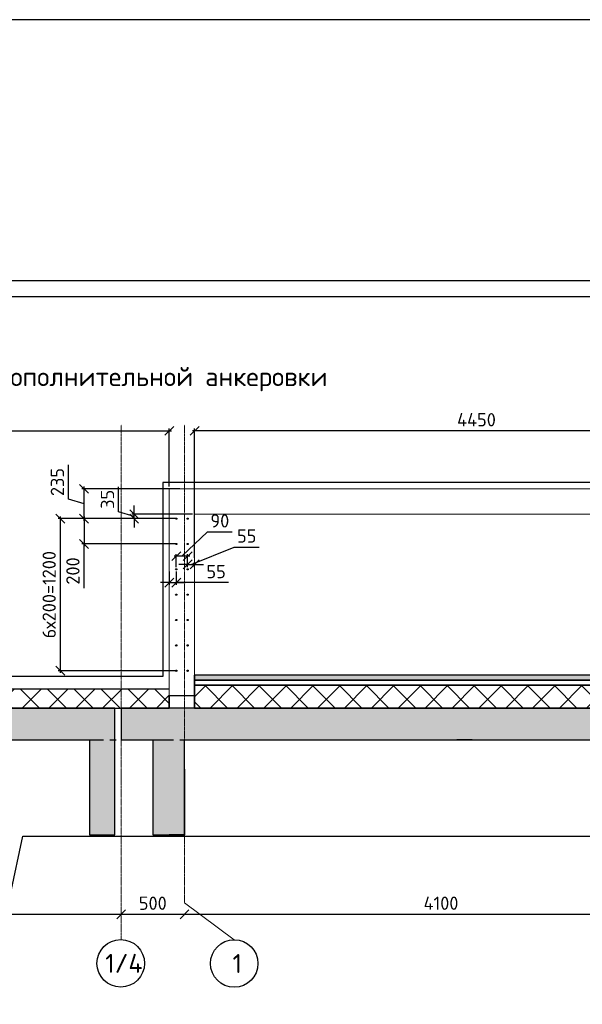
# Model space of a CAD drawing. Header units: millimetres. Extents: x 125896 to 2572636, y -120305 to 130347.
# Tile 129 of 256: x 337050 to 345932, y 114809 to 130347. Entities that reach past the tile are written whole.
import ezdxf

# ---------------------------------------------------------------- set-up
doc = ezdxf.new("R2010")
doc.units = ezdxf.units.MM
for name, pattern in [('______5', [1100, 800, -100, 100, -100]), ('CENTER', [2, 1.25, -0.25, 0.25, -0.25]), ('CENTER2', [28.575, 19.05, -3.175, 3.175, -3.175]), ('DASHED', [7, 5, -2, 0])]:
    doc.linetypes.add(name, pattern=pattern)
for name, color, linetype, lineweight in [('0 Фундамент', 5, 'Continuous', 30), ('Арматура', 152, 'Continuous', 40), ('Навесной фасад', 7, 'Continuous', 25), ('ОСИ', 7, 'CENTER', 15), ('Столовая Двери и окна', 7, 'Continuous', 15), ('ТЕКСТ', 7, 'Continuous', 15)]:
    doc.layers.add(name, color=color, linetype=linetype, lineweight=lineweight)
for name, color, linetype in [('11', 7, 'Continuous'), ('СПДС_Оси', 7, 'Continuous'), ('Столовая - обозначения', 7, 'Continuous')]:
    doc.layers.add(name, color=color, linetype=linetype)
doc.layers.add('Стена_ бетон не несущ.', color=7, linetype='Continuous', lineweight=35, true_color=0xb4b496)
doc.layers.add('Стена_ бетон несущ.', color=7, linetype='Continuous', lineweight=70, true_color=0xb4b496)
doc.styles.get("Standard").update_dxf_attribs({"font": 'isocpeur.ttf'})
doc.dimstyles.new('Осевые', dxfattribs={"dimscale": 0.7, "dimtxt": 450, "dimasz": 400, "dimexe": 100, "dimexo": 100, "dimgap": 100, "dimtad": 1, "dimdec": 0, "dimzin": 0, "dimdsep": 46, "dimtxsty": 'Standard', "dimblk": 'OBLIQUE', "dimcen": 9, "dimdle": 100, "dimazin": 0, "dimtm": 1e-09, "dimtfac": 1, "dimtdec": 0, "dimtofl": 0, "dimtmove": 0, "dimatfit": 3, "dimfxl": 1, "dimtolj": 1, "dimtzin": 0, "dimarcsym": 0})
pattern_1 = [(45, (330224.23, 126197), (-212.132, 212.132), []), (135, (330224.23, 126197), (-212.132, -212.132), [])]

# ---------------------------------------------------------------- blocks, each defined once
blk = doc.blocks.new('_OBLIQUE')
at = {"color": 0, "linetype": 'ByBlock'}
blk.add_line((-0.5, -0.5), (0.5, 0.5), dxfattribs=at)
blk = doc.blocks.new('*D79')
at = {"layer": 'Defpoints', "color": 0, "linetype": 'ByBlock', "lineweight": 20, "ltscale": 13, "transparency": 16777216}
for p in [(331452, 116229), (338651, 116229), (338651, 116229)]:
    blk.add_point(p, dxfattribs=at)
at = {"layer": 'ОСИ', "color": 0, "linetype": 'ByBlock', "lineweight": -2, "ltscale": 13, "transparency": 16777216}
blk.add_line((331417, 116229), (338686, 116229), dxfattribs=at)
at = {"layer": 'ОСИ', "color": 0, "linetype": 'ByBlock', "lineweight": -2, "ltscale": 13, "transparency": 16777216, "xscale": 140, "yscale": 140, "zscale": 140, "rotation": 180}
blk.add_blockref('_OBLIQUE', (331452, 116229), dxfattribs=at)
at = {"layer": 'ОСИ', "color": 0, "linetype": 'ByBlock', "lineweight": -2, "ltscale": 13, "transparency": 16777216, "xscale": 140, "yscale": 140, "zscale": 140}
blk.add_blockref('_OBLIQUE', (338651, 116229), dxfattribs=at)
at = {"layer": 'ОСИ', "color": 0, "linetype": 'ByBlock', "ltscale": 13, "transparency": 16777216, "insert": (335001, 116404), "char_height": 210, "width": 583.33, "attachment_point": 5}
blk.add_mtext('\\A1;3600', dxfattribs=at)
blk = doc.blocks.new('*D80')
at = {"layer": 'Defpoints', "color": 0, "linetype": 'ByBlock', "lineweight": 20, "ltscale": 13, "transparency": 16777216}
for p in [(338651, 116229), (339651, 116229), (339651, 116229)]:
    blk.add_point(p, dxfattribs=at)
at = {"layer": 'ОСИ', "color": 0, "linetype": 'ByBlock', "lineweight": -2, "ltscale": 13, "transparency": 16777216}
blk.add_line((338616, 116229), (339686, 116229), dxfattribs=at)
at = {"layer": 'ОСИ', "color": 0, "linetype": 'ByBlock', "lineweight": -2, "ltscale": 13, "transparency": 16777216, "xscale": 140, "yscale": 140, "zscale": 140, "rotation": 180}
blk.add_blockref('_OBLIQUE', (338651, 116229), dxfattribs=at)
at = {"layer": 'ОСИ', "color": 0, "linetype": 'ByBlock', "lineweight": -2, "ltscale": 13, "transparency": 16777216, "xscale": 140, "yscale": 140, "zscale": 140}
blk.add_blockref('_OBLIQUE', (339651, 116229), dxfattribs=at)
at = {"layer": 'ОСИ', "color": 0, "linetype": 'ByBlock', "ltscale": 13, "transparency": 16777216, "insert": (339151, 116404), "char_height": 210, "width": 437.5, "attachment_point": 5}
blk.add_mtext('\\A1;500', dxfattribs=at)
blk = doc.blocks.new('*D81')
at = {"layer": 'Defpoints', "color": 0, "linetype": 'ByBlock', "lineweight": 20, "ltscale": 13, "transparency": 16777216}
for p in [(339651, 116229), (347851, 116229), (347851, 116229)]:
    blk.add_point(p, dxfattribs=at)
at = {"layer": 'ОСИ', "color": 0, "linetype": 'ByBlock', "lineweight": -2, "ltscale": 13, "transparency": 16777216}
blk.add_line((339616, 116229), (347886, 116229), dxfattribs=at)
at = {"layer": 'ОСИ', "color": 0, "linetype": 'ByBlock', "lineweight": -2, "ltscale": 13, "transparency": 16777216, "xscale": 140, "yscale": 140, "zscale": 140, "rotation": 180}
blk.add_blockref('_OBLIQUE', (339651, 116229), dxfattribs=at)
at = {"layer": 'ОСИ', "color": 0, "linetype": 'ByBlock', "lineweight": -2, "ltscale": 13, "transparency": 16777216, "xscale": 140, "yscale": 140, "zscale": 140}
blk.add_blockref('_OBLIQUE', (347851, 116229), dxfattribs=at)
at = {"layer": 'ОСИ', "color": 0, "linetype": 'ByBlock', "ltscale": 13, "transparency": 16777216, "insert": (343701, 116404), "char_height": 210, "width": 583.33, "attachment_point": 5}
blk.add_mtext('\\A1;4100', dxfattribs=at)
blk = doc.blocks.new('Штамп')
at = {"layer": '11'}
blk.add_line((311470, 126228), (252070, 126228), dxfattribs=at)
at = {"layer": '11', "lineweight": 30}
blk.add_line((254210, 125978), (311220, 125978), dxfattribs=at)
blk = doc.blocks.new('*D98')
at = {"layer": 'Defpoints', "color": 0, "linetype": 'ByBlock', "lineweight": 20, "ltscale": 13, "transparency": 16777216}
for p in [(339811, 123859), (348711, 122232), (339811, 121821)]:
    blk.add_point(p, dxfattribs=at)
at = {"layer": 'ОСИ', "color": 0, "linetype": 'ByBlock', "lineweight": -2, "ltscale": 13, "transparency": 16777216}
for p, q in [((348746, 123859), (339776, 123859)), ((339811, 121856), (339811, 123894)), ((348711, 122267), (348711, 123894))]:
    blk.add_line(p, q, dxfattribs=at)
at = {"layer": 'ОСИ', "color": 0, "linetype": 'ByBlock', "lineweight": -2, "ltscale": 13, "transparency": 16777216, "xscale": 140, "yscale": 140, "zscale": 140, "rotation": 180}
blk.add_blockref('_OBLIQUE', (339811, 123859), dxfattribs=at)
at = {"layer": 'ОСИ', "color": 0, "linetype": 'ByBlock', "lineweight": -2, "ltscale": 13, "transparency": 16777216, "xscale": 140, "yscale": 140, "zscale": 140}
blk.add_blockref('_OBLIQUE', (348711, 123859), dxfattribs=at)
at = {"layer": 'ОСИ', "color": 0, "linetype": 'ByBlock', "ltscale": 13, "transparency": 16777216, "insert": (344261, 124034), "char_height": 210, "attachment_point": 5}
blk.add_mtext('\\A1;4450', dxfattribs=at)
blk = doc.blocks.new('*D238')
at = {"layer": 'Defpoints', "color": 0, "linetype": 'ByBlock', "lineweight": 20, "ltscale": 13, "transparency": 16777216}
for p in [(339411, 123859), (333351, 122943), (339411, 122943, -6200)]:
    blk.add_point(p, dxfattribs=at)
at = {"layer": 'ОСИ', "color": 0, "linetype": 'ByBlock', "lineweight": -2, "ltscale": 13, "transparency": 16777216}
for p, q in [((333316, 123859), (339446, 123859)), ((333351, 122978), (333351, 123894)), ((339411, 122978), (339411, 123894))]:
    blk.add_line(p, q, dxfattribs=at)
at = {"layer": 'ОСИ', "color": 0, "linetype": 'ByBlock', "lineweight": -2, "ltscale": 13, "transparency": 16777216, "xscale": 140, "yscale": 140, "zscale": 140, "rotation": 180}
blk.add_blockref('_OBLIQUE', (333351, 123859), dxfattribs=at)
at = {"layer": 'ОСИ', "color": 0, "linetype": 'ByBlock', "lineweight": -2, "ltscale": 13, "transparency": 16777216, "xscale": 140, "yscale": 140, "zscale": 140}
blk.add_blockref('_OBLIQUE', (339411, 123859), dxfattribs=at)
at = {"layer": 'ОСИ', "color": 0, "linetype": 'ByBlock', "ltscale": 13, "transparency": 16777216, "insert": (336381, 124034), "char_height": 210, "attachment_point": 5}
blk.add_mtext('\\A1;3030', dxfattribs=at)
blk = doc.blocks.new('*D245')
at = {"layer": 'Defpoints', "color": 0, "linetype": 'ByBlock', "lineweight": 20, "ltscale": 13, "transparency": 16777216}
for p in [(338065, 122943), (339611, 122943), (339561, 122473)]:
    blk.add_point(p, dxfattribs=at)
at = {"layer": 'ОСИ', "color": 0, "linetype": 'ByBlock', "lineweight": -2, "ltscale": 13, "transparency": 16777216}
for p, q in [((337820, 122782), (337820, 123321)), ((339576, 122943), (338030, 122943)), ((338065, 122438), (338065, 122978)), ((338065, 122708), (337820, 122782)), ((339526, 122473), (338030, 122473))]:
    blk.add_line(p, q, dxfattribs=at)
at = {"layer": 'ОСИ', "color": 0, "linetype": 'ByBlock', "lineweight": -2, "ltscale": 13, "transparency": 16777216, "xscale": 140, "yscale": 140, "zscale": 140}
for p, rotation in [((338065, 122943), 90), ((338065, 122473), 270)]:
    blk.add_blockref('_OBLIQUE', p, dxfattribs=dict(at, rotation=rotation))
at = {"layer": 'ОСИ', "color": 0, "linetype": 'ByBlock', "lineweight": 25, "ltscale": 13, "transparency": 16777216, "insert": (337645, 123051), "char_height": 210, "attachment_point": 5, "rotation": 90}
blk.add_mtext('\\A1;235', dxfattribs=at)
blk = doc.blocks.new('*D239')
at = {"layer": 'Defpoints', "color": 0, "linetype": 'ByBlock', "lineweight": 20, "ltscale": 13, "transparency": 16777216}
for p in [(339561, 122473), (338065, 122073), (339561, 122073)]:
    blk.add_point(p, dxfattribs=at)
at = {"layer": 'ОСИ', "color": 0, "linetype": 'ByBlock', "lineweight": -2, "ltscale": 13, "transparency": 16777216}
for p, q in [((339526, 122473), (338030, 122473)), ((338065, 122508), (338065, 122038)), ((339526, 122073), (338030, 122073)), ((338065, 121378), (338065, 122073))]:
    blk.add_line(p, q, dxfattribs=at)
at = {"layer": 'ОСИ', "color": 0, "linetype": 'ByBlock', "lineweight": -2, "ltscale": 13, "transparency": 16777216, "xscale": 140, "yscale": 140, "zscale": 140}
for p, rotation in [((338065, 122473), 90), ((338065, 122073), 270)]:
    blk.add_blockref('_OBLIQUE', p, dxfattribs=dict(at, rotation=rotation))
at = {"layer": 'ОСИ', "color": 0, "linetype": 'ByBlock', "ltscale": 13, "transparency": 16777216, "insert": (337890, 121647), "char_height": 210, "attachment_point": 5, "rotation": 90}
blk.add_mtext('\\A1;200', dxfattribs=at)
blk = doc.blocks.new('*D240')
at = {"layer": 'Defpoints', "color": 0, "linetype": 'ByBlock', "lineweight": 20, "ltscale": 13, "transparency": 16777216}
for p in [(339561, 122473), (337690, 120073), (339561, 120073)]:
    blk.add_point(p, dxfattribs=at)
at = {"layer": 'ОСИ', "color": 0, "linetype": 'ByBlock', "lineweight": -2, "ltscale": 13, "transparency": 16777216}
for p, q in [((339526, 122473), (337655, 122473)), ((337690, 122508), (337690, 120038)), ((339526, 120073), (337655, 120073))]:
    blk.add_line(p, q, dxfattribs=at)
at = {"layer": 'ОСИ', "color": 0, "linetype": 'ByBlock', "lineweight": -2, "ltscale": 13, "transparency": 16777216, "xscale": 140, "yscale": 140, "zscale": 140}
for p, rotation in [((337690, 122473), 90), ((337690, 120073), 270)]:
    blk.add_blockref('_OBLIQUE', p, dxfattribs=dict(at, rotation=rotation))
at = {"layer": 'ОСИ', "color": 0, "linetype": 'ByBlock', "ltscale": 13, "transparency": 16777216, "insert": (337515, 121273), "char_height": 210, "attachment_point": 5, "rotation": 90}
blk.add_mtext('\\A1;6х200=1200', dxfattribs=at)
blk = doc.blocks.new('*D241')
at = {"layer": 'Defpoints', "color": 0, "linetype": 'ByBlock', "lineweight": 20, "ltscale": 13, "transparency": 16777216}
for p in [(338856, 122543), (339561, 122473), (339811, 122543)]:
    blk.add_point(p, dxfattribs=at)
at = {"layer": 'ОСИ', "color": 0, "linetype": 'ByBlock', "lineweight": -2, "ltscale": 13, "transparency": 16777216}
for p, q in [((338611, 122582), (338611, 122974)), ((338856, 122543), (338856, 122683)), ((338856, 122508), (338611, 122582)), ((339776, 122543), (338821, 122543)), ((339526, 122473), (338821, 122473)), ((338856, 122473), (338856, 122543)), ((338856, 122473), (338856, 122333))]:
    blk.add_line(p, q, dxfattribs=at)
at = {"layer": 'ОСИ', "color": 0, "linetype": 'ByBlock', "lineweight": -2, "ltscale": 13, "transparency": 16777216, "xscale": 140, "yscale": 140, "zscale": 140}
for p, rotation in [((338856, 122543), 270), ((338856, 122473), 90)]:
    blk.add_blockref('_OBLIQUE', p, dxfattribs=dict(at, rotation=rotation))
at = {"layer": 'ОСИ', "color": 0, "linetype": 'ByBlock', "ltscale": 13, "transparency": 16777216, "insert": (338436, 122778), "char_height": 210, "attachment_point": 5, "rotation": 90}
blk.add_mtext('\\A1;35', dxfattribs=at)
blk = doc.blocks.new('*D242')
at = {"layer": 'Defpoints', "color": 0, "linetype": 'ByBlock', "lineweight": 20, "ltscale": 13, "transparency": 16777216}
for p in [(339522, 121880), (339522, 121673), (339701, 121673)]:
    blk.add_point(p, dxfattribs=at)
at = {"layer": 'ОСИ', "color": 0, "linetype": 'ByBlock', "lineweight": -2, "ltscale": 13, "transparency": 16777216}
for p, q in [((339611, 121880), (340013, 122263)), ((340013, 122263), (340405, 122263)), ((339736, 121880), (339487, 121880)), ((339522, 121708), (339522, 121915)), ((339701, 121708), (339701, 121915))]:
    blk.add_line(p, q, dxfattribs=at)
at = {"layer": 'ОСИ', "color": 0, "linetype": 'ByBlock', "lineweight": -2, "ltscale": 13, "transparency": 16777216, "xscale": 140, "yscale": 140, "zscale": 140, "rotation": 180}
blk.add_blockref('_OBLIQUE', (339522, 121880), dxfattribs=at)
at = {"layer": 'ОСИ', "color": 0, "linetype": 'ByBlock', "lineweight": -2, "ltscale": 13, "transparency": 16777216, "xscale": 140, "yscale": 140, "zscale": 140}
blk.add_blockref('_OBLIQUE', (339701, 121880), dxfattribs=at)
at = {"layer": 'ОСИ', "color": 0, "linetype": 'ByBlock', "ltscale": 13, "transparency": 16777216, "insert": (340209, 122438), "char_height": 210, "attachment_point": 5}
blk.add_mtext('\\A1;90', dxfattribs=at)
blk = doc.blocks.new('*D243')
at = {"layer": 'Defpoints', "color": 0, "linetype": 'ByBlock', "lineweight": 20, "ltscale": 13, "transparency": 16777216}
for p in [(339701, 121673), (339811, 121751), (339811, 121673)]:
    blk.add_point(p, dxfattribs=at)
at = {"layer": 'ОСИ', "color": 0, "linetype": 'ByBlock', "lineweight": -2, "ltscale": 13, "transparency": 16777216}
for p, q in [((339756, 121751), (340438, 122024)), ((340438, 122024), (340830, 122024)), ((339701, 121751), (339561, 121751)), ((339701, 121708), (339701, 121786)), ((339701, 121751), (339811, 121751)), ((339811, 121708), (339811, 121786)), ((339811, 121751), (339951, 121751))]:
    blk.add_line(p, q, dxfattribs=at)
at = {"layer": 'ОСИ', "color": 0, "linetype": 'ByBlock', "lineweight": -2, "ltscale": 13, "transparency": 16777216, "xscale": 140, "yscale": 140, "zscale": 140}
blk.add_blockref('_OBLIQUE', (339701, 121751), dxfattribs=at)
at = {"layer": 'ОСИ', "color": 0, "linetype": 'ByBlock', "lineweight": -2, "ltscale": 13, "transparency": 16777216, "xscale": 140, "yscale": 140, "zscale": 140, "rotation": 180}
blk.add_blockref('_OBLIQUE', (339811, 121751), dxfattribs=at)
at = {"layer": 'ОСИ', "color": 0, "linetype": 'ByBlock', "ltscale": 13, "transparency": 16777216, "insert": (340634, 122199), "char_height": 210, "attachment_point": 5}
blk.add_mtext('\\A1;55', dxfattribs=at)
blk = doc.blocks.new('*D244')
at = {"layer": 'Defpoints', "color": 0, "linetype": 'ByBlock', "lineweight": 20, "ltscale": 13, "transparency": 16777216}
for p in [(339411, 121673), (339522, 121673), (339522, 121463)]:
    blk.add_point(p, dxfattribs=at)
at = {"layer": 'ОСИ', "color": 0, "linetype": 'ByBlock', "lineweight": -2, "ltscale": 13, "transparency": 16777216}
for p, q in [((339411, 121638), (339411, 121428)), ((339522, 121638), (339522, 121428)), ((339411, 121463), (339271, 121463)), ((339411, 121463), (339522, 121463)), ((339522, 121463), (339662, 121463)), ((340347, 121463), (339522, 121463))]:
    blk.add_line(p, q, dxfattribs=at)
at = {"layer": 'ОСИ', "color": 0, "linetype": 'ByBlock', "lineweight": -2, "ltscale": 13, "transparency": 16777216, "xscale": 140, "yscale": 140, "zscale": 140}
blk.add_blockref('_OBLIQUE', (339411, 121463), dxfattribs=at)
at = {"layer": 'ОСИ', "color": 0, "linetype": 'ByBlock', "lineweight": -2, "ltscale": 13, "transparency": 16777216, "xscale": 140, "yscale": 140, "zscale": 140, "rotation": 180}
blk.add_blockref('_OBLIQUE', (339522, 121463), dxfattribs=at)
at = {"layer": 'ОСИ', "color": 0, "linetype": 'ByBlock', "ltscale": 13, "transparency": 16777216, "insert": (340151, 121638), "char_height": 210, "attachment_point": 5}
blk.add_mtext('\\A1;55', dxfattribs=at)

msp = doc.modelspace()

# ---------------------------------------------------------------- hatches: boundary and pattern name
at = {"layer": 'Арматура'}
h = msp.add_hatch(color=256, dxfattribs=at)
edge = h.paths.add_edge_path()
edge.add_arc((339521.7, 121673.2), 10, 0, 360)
h = msp.add_hatch(color=256, dxfattribs=at)
edge = h.paths.add_edge_path()
edge.add_arc((339701.3, 121673.2), 10, 0, 360)
at = {"layer": 'Навесной фасад', "linetype": 'Continuous', "lineweight": 25, "true_color": 0x939598, "transparency": 33554687}
msp.add_hatch(color=252, dxfattribs=at).paths.add_polyline_path([(339811.3, 119923.2), (350051.3, 119923.2), (350051.3, 120003.2), (339811.3, 120003.2)])
h = msp.add_hatch(dxfattribs=at)
h.set_pattern_fill('__________6', color=252, scale=200, style=0, pattern_type=2)
h.set_pattern_definition(pattern_1)
h.paths.add_polyline_path([(339811.3, 119843.2), (339811.3, 119483.2), (350051.3, 119483.2), (350051.3, 119843.2)], flags=0)
h = msp.add_hatch(dxfattribs=at)
h.set_pattern_fill('__________6', color=252, scale=200, style=0, pattern_type=2)
h.set_pattern_definition(pattern_1)
h.paths.add_polyline_path([(333351.3, 119483.2), (339411.3, 119483.2), (339411.3, 119783.2), (333351.3, 119783.2)], flags=0)
at = {"layer": 'Стена_ бетон несущ.', "linetype": 'Continuous', "lineweight": 25, "true_color": 0x939598, "transparency": 33554687}
for points in [[(323451.3, 118983.2), (338151.3, 118983.2), (338151.3, 119483.2), (323451.3, 119483.2)], [(338551.3, 117483.2), (338551.3, 119483.2), (338151.3, 119483.2), (338151.3, 117483.2)], [(338651.3, 118983.2), (350051.3, 118983.2), (350051.3, 119483.2), (338651.3, 119483.2)], [(339651.3, 117483.2), (339651.3, 118983.2), (339151.3, 118983.2), (339151.3, 117483.2)]]:
    msp.add_hatch(color=252, dxfattribs=at).paths.add_polyline_path(points)
at = {"layer": 'Столовая Двери и окна', "lineweight": 30}
h = msp.add_hatch(color=5, dxfattribs=at)
edge = h.paths.add_edge_path()
edge.add_arc((339521.7, 122473.2), 10, 0, 360)
h = msp.add_hatch(color=5, dxfattribs=at)
edge = h.paths.add_edge_path()
edge.add_arc((339701.3, 122473.2), 10, 0, 360)
h = msp.add_hatch(color=5, dxfattribs=at)
edge = h.paths.add_edge_path()
edge.add_arc((339521.7, 122073.2), 10, 0, 360)
h = msp.add_hatch(color=5, dxfattribs=at)
edge = h.paths.add_edge_path()
edge.add_arc((339701.3, 122073.2), 10, 0, 360)
h = msp.add_hatch(color=5, dxfattribs=at)
edge = h.paths.add_edge_path()
edge.add_arc((339521.7, 121273.2), 10, 0, 360)
h = msp.add_hatch(color=5, dxfattribs=at)
edge = h.paths.add_edge_path()
edge.add_arc((339701.3, 121273.2), 10, 0, 360)
h = msp.add_hatch(color=5, dxfattribs=at)
edge = h.paths.add_edge_path()
edge.add_arc((339521.7, 120873.2), 10, 0, 360)
h = msp.add_hatch(color=5, dxfattribs=at)
edge = h.paths.add_edge_path()
edge.add_arc((339701.3, 120873.2), 10, 0, 360)
h = msp.add_hatch(color=5, dxfattribs=at)
edge = h.paths.add_edge_path()
edge.add_arc((339521.7, 120473.2), 10, 0, 360)
h = msp.add_hatch(color=5, dxfattribs=at)
edge = h.paths.add_edge_path()
edge.add_arc((339701.3, 120473.2), 10, 0, 360)
h = msp.add_hatch(color=5, dxfattribs=at)
edge = h.paths.add_edge_path()
edge.add_arc((339521.7, 120073.2), 10, 0, 360)
h = msp.add_hatch(color=5, dxfattribs=at)
edge = h.paths.add_edge_path()
edge.add_arc((339701.3, 120073.2), 10, 0, 360)

# ---------------------------------------------------------------- linework, layer by layer
at = {"layer": '0 Фундамент', "linetype": 'DASHED', "lineweight": 0}
for points, elevation in [([(339311.3, 123043.2), (339311.3, 119983.2)], -6920), ([(352911.6, 119983.2), (352911.6, 123043.2), (339311.3, 123043.2)], -6920), ([(339311.3, 123043.2), (339311.3, 119983.2)], -6920), ([(339311.3, 123043.2), (339311.3, 119983.2)], -6920), ([(333452.5, 119983.2), (338651.3, 119983.2)], -720), ([(338651.6, 119983.2), (339311.3, 119983.2)], -720), ([(338651.6, 119983.2), (339311.3, 119983.2)], -720), ([(338651.6, 119983.2), (339311.3, 119983.2)], -720)]:
    msp.add_lwpolyline(points, dxfattribs=dict(at, elevation=elevation))
at = {"layer": 'Навесной фасад', "color": 252, "linetype": 'Continuous', "lineweight": 25, "true_color": 0x939598, "transparency": 33554687}
for p, q in [((350051.3, 120003.2), (339811.3, 120003.2)), ((339811.3, 120003.2), (339811.3, 119923.2)), ((339811.3, 119923.2), (350051.3, 119923.2)), ((350051.3, 119923.2), (339811.3, 119923.2)), ((339811.3, 119923.2), (339811.3, 119843.2)), ((339811.3, 119843.2), (350051.3, 119843.2)), ((350051.3, 119843.2), (339811.3, 119843.2)), ((339811.3, 119843.2), (339811.3, 119483.2)), ((339411.3, 119783.2), (333351.3, 119783.2)), ((339411.3, 119483.2), (339411.3, 119683.2)), ((333351.3, 119483.2), (338151.3, 119483.2)), ((338151.3, 119483.2), (338551.3, 119483.2)), ((338551.3, 119483.2), (338651.3, 119483.2)), ((338651.3, 119483.2), (339411.3, 119483.2)), ((339811.3, 119483.2), (350051.3, 119483.2))]:
    msp.add_line(p, q, dxfattribs=at)
at = {"layer": 'ОСИ', "color": 16, "linetype": 'CENTER2', "lineweight": 15, "ltscale": 0.2, "transparency": 33554687}
for p, q in [((338651.3, 123955.2), (338651.3, 115829.7)), ((339651.3, 123955.2), (339651.3, 116408)), ((338651.3, 118519.2), (338651.3, 118279.2))]:
    msp.add_line(p, q, dxfattribs=at)
at = {"layer": 'ОСИ', "color": 16, "linetype": '______5', "lineweight": 25, "transparency": 33554687}
msp.add_line((317775.4, 118983.2), (354206.8, 118983.2), dxfattribs=at)
at = {"layer": 'СПДС_Оси', "linetype": 'Continuous', "lineweight": 25, "ltscale": 150}
for centre in [(338645.1, 115454.8), (340436.9, 115452.3)]:
    msp.add_circle(centre, 375, dxfattribs=at)
at = {"layer": 'Стена_ бетон не несущ.', "color": 252, "linetype": 'Continuous', "lineweight": 25, "true_color": 0x939598, "transparency": 33554687}
for p, q in [((344191.3, 118983.2), (343951.3, 118983.2)), ((339651.3, 118519.2), (339651.3, 117483.2)), ((339651.3, 117483.2), (339411.3, 117483.2))]:
    msp.add_line(p, q, dxfattribs=at)
at = {"layer": 'Стена_ бетон несущ.', "color": 252, "linetype": 'Continuous', "lineweight": 25, "true_color": 0x939598, "transparency": 33554687}
for p, q in [((339811.3, 119923.2), (339811.3, 120003.2)), ((339811.3, 119843.2), (339811.3, 119923.2)), ((339811.3, 119483.2), (339811.3, 119843.2)), ((339411.3, 119683.2), (339411.3, 119483.2)), ((338151.3, 119483.2), (323451.3, 119483.2)), ((338551.3, 119483.2), (338151.3, 119483.2)), ((338551.3, 118983.2), (338551.3, 119483.2)), ((339411.3, 119483.2), (338651.3, 119483.2)), ((338651.3, 119483.2), (338651.3, 118983.2)), ((339811.3, 119483.2), (339411.3, 119483.2)), ((350051.3, 119483.2), (339811.3, 119483.2)), ((323451.3, 118983.2), (338151.3, 118983.2)), ((338151.3, 118983.2), (338151.3, 117483.2)), ((338551.3, 117483.2), (338551.3, 118983.2)), ((338651.3, 118983.2), (339151.3, 118983.2)), ((339151.3, 118983.2), (339151.3, 117483.2)), ((339651.3, 118983.2), (343951.3, 118983.2)), ((339651.3, 117483.2), (339651.3, 118983.2)), ((343951.3, 118983.2), (344191.3, 118983.2)), ((344191.3, 118983.2), (349671.3, 118983.2)), ((338151.3, 117483.2), (338551.3, 117483.2)), ((339151.3, 117483.2), (339411.3, 117483.2)), ((339411.3, 117483.2), (339651.3, 117483.2))]:
    msp.add_line(p, q, dxfattribs=at)
at = {"layer": 'Столовая Двери и окна', "color": 18, "lineweight": 25, "true_color": 0x000000}
for p, q in [((336907.2, 116546), (337098.7, 117463.9)), ((337098.7, 117463.9), (353901.5, 117463.9))]:
    msp.add_line(p, q, dxfattribs=at)
at = {"layer": 'Столовая Двери и окна', "color": 18, "lineweight": 20, "true_color": 0x000000}
msp.add_line((339651.3, 116408), (340436.9, 115827.3), dxfattribs=at)
at = {"layer": 'Столовая Двери и окна', "color": 3, "lineweight": 30}
msp.add_lwpolyline([(209562.5, 75920.9), (461581.5, 75920.9), (461581.5, 130347.2), (209562.5, 130347.2)], close=True, dxfattribs=at)
at = {"layer": 'Столовая Двери и окна', "color": 5, "lineweight": 25, "elevation": -720}
msp.add_lwpolyline([(353643.8, 119983.2), (352911.6, 119983.2), (352911.6, 123043.2), (339311.3, 123043.2), (339311.3, 119983.2), (333452.5, 119983.2), (333452.5, 123043.2), (320451.3, 123043.2), (320451.3, 119983.2), (318051.6, 119983.2), (318051.6, 117463.9)], dxfattribs=at)
at = {"layer": 'Столовая Двери и окна', "color": 18, "lineweight": 20, "true_color": 0x000000, "elevation": -6200}
msp.add_lwpolyline([(352811.6, 119483.2), (352811.6, 122943.2), (339411.3, 122943.2), (339411.3, 119483.2), (339811.3, 119483.2), (339811.3, 122543.2), (352411.6, 122543.2), (352411.6, 119483.2), (352811.6, 119483.2)], dxfattribs=at)
at = {"layer": 'Столовая Двери и окна', "color": 18, "lineweight": 30, "true_color": 0x000000, "elevation": -6200}
msp.add_lwpolyline([(339411.3, 119683.2), (339811.3, 119683.2), (339811.3, 119483.2), (339411.3, 119483.2)], close=True, dxfattribs=at)
at = {"layer": 'Столовая Двери и окна', "color": 5, "lineweight": 30}
for centre in [(339521.7, 122473.2), (339701.3, 122473.2), (339521.7, 122073.2), (339701.3, 122073.2), (339521.7, 121673.2), (339701.3, 121673.2), (339521.7, 121273.2), (339701.3, 121273.2), (339521.7, 120873.2), (339701.3, 120873.2), (339521.7, 120473.2), (339701.3, 120473.2), (339521.7, 120073.2), (339701.3, 120073.2)]:
    msp.add_circle(centre, 10, dxfattribs=at)

# ---------------------------------------------------------------- block references
at = {"layer": 'Столовая - обозначения', "color": 252, "lineweight": 20, "true_color": 0x939598}
msp.add_blockref('Штамп', (62122.6, 0), dxfattribs=at)

# ---------------------------------------------------------------- texts
at = {"layer": 'СПДС_Оси', "linetype": 'Continuous', "lineweight": 25, "ltscale": 150, "char_height": 300, "width": 825, "attachment_point": 1}
for s, insert in [('1/4', (338399.1, 115604.9)), ('1', (340410.1, 115602.5))]:
    msp.add_mtext(s, dxfattribs=dict(at, insert=insert))
at = {"layer": 'ТЕКСТ', "lineweight": 25}
msp.add_text('План расположение дополнительной анкеровки', height=300, dxfattribs=at).set_placement((332787.5, 124564.6))

# ---------------------------------------------------------------- dimensions: what is measured, and where the dimension line sits
at = {"layer": 'ОСИ', "linetype": 'ByBlock', "ltscale": 13}
dim = msp.add_linear_dim(base=(339411.3, 123859), p1=(333351.3, 122943.2), p2=(339411.3, 122943.2, -6200), dimstyle='Осевые', override={"dimtxt": 300, "dimasz": 200, "dimexe": 50, "dimexo": 50, "dimlfac": 0.5, "dimdle": 50, "dimtmove": 1}, dxfattribs=at)
dim.commit()
dim.dimension.update_dxf_attribs({"geometry": '*D238', "text_midpoint": (336381.3, 124034)})
for base, p1, p2, angle, picture, middle in [((339811.3, 123859, -720), (348711.3, 122231.8, -720), (339811.3, 121821.1, -720), 180, '*D98', (344261.3, 124034, -720)), ((338856.3, 122543.2), (339561.3, 122473.2), (339811.3, 122543.2), 90, '*D241', (338436.3, 122651.7))]:
    dim = msp.add_linear_dim(base=base, p1=p1, p2=p2, angle=angle, dimstyle='Осевые', override={"dimtxt": 300, "dimasz": 200, "dimexe": 50, "dimexo": 50, "dimlfac": 0.5, "dimdle": 50, "dimtmove": 1}, dxfattribs=at)
    dim.commit()
    dim.dimension.update_dxf_attribs({"geometry": picture, "text_midpoint": middle})
at = {"layer": 'ОСИ', "linetype": 'ByBlock', "lineweight": 25, "ltscale": 13}
dim = msp.add_linear_dim(base=(338064.7, 122943.2), p1=(339561.3, 122473.2), p2=(339611.3, 122943.2), angle=90, dimstyle='Осевые', override={"dimtxt": 300, "dimasz": 200, "dimexe": 50, "dimexo": 50, "dimlfac": 0.5, "dimdle": 50, "dimtmove": 1}, dxfattribs=at)
dim.commit()
dim.dimension.update_dxf_attribs({"geometry": '*D245', "text_midpoint": (337644.7, 122851.7)})
at = {"layer": 'ОСИ', "linetype": 'ByBlock', "ltscale": 13}
dim = msp.add_linear_dim(base=(337690.4, 120073.2), p1=(339561.3, 122473.2), p2=(339561.3, 120073.2), angle=90, text='6х200=<>', dimstyle='Осевые', override={"dimtxt": 300, "dimasz": 200, "dimexe": 50, "dimexo": 50, "dimlfac": 0.5, "dimdle": 50, "dimtmove": 1}, dxfattribs=at)
dim.commit()
dim.dimension.update_dxf_attribs({"geometry": '*D240', "text_midpoint": (337515.4, 121273.2)})
for base, p1, p2, angle, picture, middle in [((338064.7, 122073.2), (339561.3, 122473.2), (339561.3, 122073.2), 90, '*D239', (338087.5, 121647.5)), ((339521.7, 121880.5), (339701.3, 121673.2), (339521.7, 121673.2), 180, '*D242', (340083.1, 122263.2)), ((339811.3, 121750.7), (339701.3, 121673.2), (339811.3, 121673.2), 180, '*D243', (340507.9, 122024.3)), ((339521.7, 121462.5), (339411.3, 121673.1), (339521.7, 121673.2), 180, '*D244', (340150.8, 121311))]:
    dim = msp.add_linear_dim(base=base, p1=p1, p2=p2, angle=angle, dimstyle='Осевые', override={"dimtxt": 300, "dimasz": 200, "dimexe": 50, "dimexo": 50, "dimlfac": 0.5, "dimdle": 50, "dimtmove": 1}, dxfattribs=at)
    dim.commit()
    dim.dimension.update_dxf_attribs({"geometry": picture, "text_midpoint": middle, "dimtype": 160})
for base, p1, p2, picture, middle in [((338651.3, 116228.6), (331451.6, 116228.6), (338651.3, 116228.6), '*D79', (335001.1, 116228.6)), ((339651.3, 116228.6), (338651.3, 116228.6), (339651.3, 116228.6), '*D80', (339151.3, 116228.6)), ((347851.3, 116228.6), (339651.3, 116228.6), (347851.3, 116228.6), '*D81', (343701, 116228.6))]:
    dim = msp.add_linear_dim(base=base, p1=p1, p2=p2, dimstyle='Осевые', override={"dimtxt": 300, "dimasz": 200, "dimexe": 50, "dimexo": 50, "dimlfac": 0.5, "dimdle": 50, "dimtmove": 1}, dxfattribs=at)
    dim.commit()
    dim.dimension.update_dxf_attribs({"geometry": picture, "text_midpoint": middle, "dimtype": 160})

doc.saveas('drawing.dxf')
